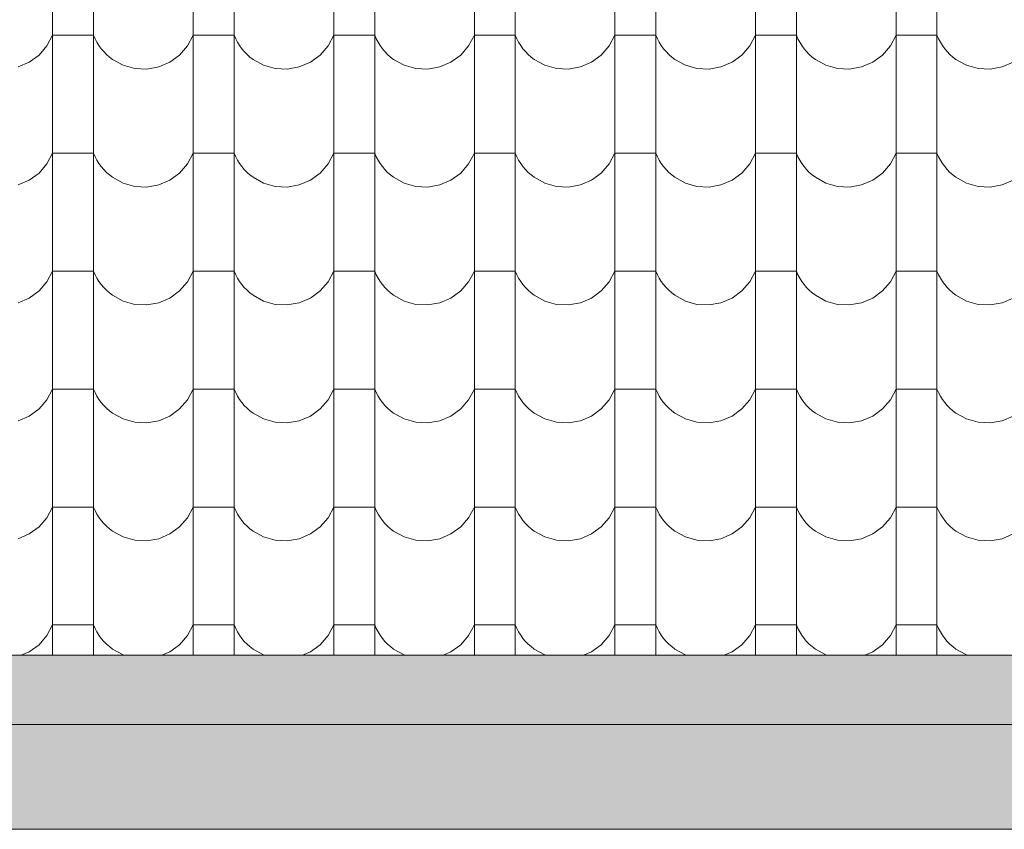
# Model space of a CAD drawing. Header units: millimetres. Extents: x -68772 to 137055, y -73300 to 19650.
# Tile 116 of 212: x 78855 to 80357, y -54217 to -52981. Entities that reach past the tile are written whole.
import ezdxf

# ---------------------------------------------------------------- set-up
doc = ezdxf.new("R2010")
doc.units = ezdxf.units.MM
doc.header["$MEASUREMENT"] = 0
for name, color, linetype, lineweight in [('Nowe_440-K Belki_Nr_pióra__1', 7, 'Continuous', 18), ('Nowe_810-G Ogólne_Nr_pióra__1', 7, 'Continuous', 18), ('Nowe_810-G Ogólne_Nr_pióra__26', 13, 'Continuous', 18)]:
    doc.layers.add(name, color=color, linetype=linetype, lineweight=lineweight)

# ---------------------------------------------------------------- blocks, each defined once
blk = doc.blocks.new('*X68')
at = {"layer": 'Nowe_810-G Ogólne_Nr_pióra__26', "color": 13, "linetype": 'Continuous', "lineweight": 18}
for p, q in [((78904.8, -52934.7), (78904.8, -53114.7)), ((78967.2, -52934.7), (78967.2, -53114.7)), ((79119.3, -52934.7), (79119.3, -53114.7)), ((79181.7, -52934.7), (79181.7, -53114.7)), ((79333.8, -52934.7), (79333.8, -53114.7)), ((79396.2, -52934.7), (79396.2, -53114.7)), ((79548.3, -52934.7), (79548.3, -53114.7)), ((79610.7, -52934.7), (79610.7, -53114.7)), ((79762.8, -52934.7), (79762.8, -53114.7)), ((79825.2, -52934.7), (79825.2, -53114.7)), ((79977.3, -52934.7), (79977.3, -53114.7)), ((80039.7, -52934.7), (80039.7, -53114.7)), ((80191.8, -52934.7), (80191.8, -53114.7)), ((80254.2, -52934.7), (80254.2, -53114.7)), ((78896.1, -53021.2), (78904.8, -53004.9)), ((78936, -53004.9), (78904.8, -53004.9)), ((78967.2, -53004.9), (78936, -53004.9)), ((78967.2, -53004.9), (78969.6, -53010.4)), ((79110.6, -53021.2), (79119.3, -53004.9)), ((79150.5, -53004.9), (79119.3, -53004.9)), ((79181.7, -53004.9), (79150.5, -53004.9)), ((79181.7, -53004.9), (79184.1, -53010.4)), ((79325.1, -53021.2), (79333.8, -53004.9)), ((79365, -53004.9), (79333.8, -53004.9)), ((79396.2, -53004.9), (79365, -53004.9)), ((79396.2, -53004.9), (79398.6, -53010.4)), ((79539.6, -53021.2), (79548.3, -53004.9)), ((79579.5, -53004.9), (79548.3, -53004.9)), ((79610.7, -53004.9), (79579.5, -53004.9)), ((79610.7, -53004.9), (79613.1, -53010.4)), ((79754.1, -53021.2), (79762.8, -53004.9)), ((79794, -53004.9), (79762.8, -53004.9)), ((79825.2, -53004.9), (79794, -53004.9)), ((79825.2, -53004.9), (79827.6, -53010.4)), ((79968.6, -53021.2), (79977.3, -53004.9)), ((80008.5, -53004.9), (79977.3, -53004.9)), ((80039.7, -53004.9), (80008.5, -53004.9)), ((80039.7, -53004.9), (80042.1, -53010.4)), ((80183.1, -53021.2), (80191.8, -53004.9)), ((80223, -53004.9), (80191.8, -53004.9)), ((80254.2, -53004.9), (80223, -53004.9)), ((80254.2, -53004.9), (80256.6, -53010.4)), ((78969.6, -53010.4), (78972.4, -53015.6)), ((78972.4, -53015.6), (78975.5, -53020.6)), ((79184.1, -53010.4), (79186.9, -53015.6)), ((79186.9, -53015.6), (79190, -53020.6)), ((79398.6, -53010.4), (79401.4, -53015.6)), ((79401.4, -53015.6), (79404.5, -53020.6)), ((79613.1, -53010.4), (79615.9, -53015.6)), ((79615.9, -53015.6), (79619, -53020.6)), ((79827.6, -53010.4), (79830.4, -53015.6)), ((79830.4, -53015.6), (79833.5, -53020.6)), ((80042.1, -53010.4), (80044.9, -53015.6)), ((80044.9, -53015.6), (80048, -53020.6)), ((80256.6, -53010.4), (80259.4, -53015.6)), ((80259.4, -53015.6), (80262.5, -53020.6)), ((78884, -53035.2), (78896.1, -53021.2)), ((78975.5, -53020.6), (78979, -53025.4)), ((78979, -53025.4), (78982.8, -53029.9)), ((78982.8, -53029.9), (78986.9, -53034.2)), ((78986.9, -53034.2), (78991.4, -53038.1)), ((79098.5, -53035.2), (79110.6, -53021.2)), ((79190, -53020.6), (79193.5, -53025.4)), ((79193.5, -53025.4), (79197.3, -53029.9)), ((79197.3, -53029.9), (79201.4, -53034.2)), ((79201.4, -53034.2), (79205.9, -53038.1)), ((79313, -53035.2), (79325.1, -53021.2)), ((79404.5, -53020.6), (79408, -53025.4)), ((79408, -53025.4), (79411.8, -53029.9)), ((79411.8, -53029.9), (79415.9, -53034.2)), ((79415.9, -53034.2), (79420.4, -53038.1)), ((79527.5, -53035.2), (79539.6, -53021.2)), ((79619, -53020.6), (79622.5, -53025.4)), ((79622.5, -53025.4), (79626.3, -53029.9)), ((79626.3, -53029.9), (79630.4, -53034.2)), ((79630.4, -53034.2), (79634.9, -53038.1)), ((79742, -53035.2), (79754.1, -53021.2)), ((79833.5, -53020.6), (79837, -53025.4)), ((79837, -53025.4), (79840.8, -53029.9)), ((79840.8, -53029.9), (79844.9, -53034.2)), ((79844.9, -53034.2), (79849.4, -53038.1)), ((79956.5, -53035.2), (79968.6, -53021.2)), ((80048, -53020.6), (80051.5, -53025.4)), ((80051.5, -53025.4), (80055.3, -53029.9)), ((80055.3, -53029.9), (80059.4, -53034.2)), ((80059.4, -53034.2), (80063.9, -53038.1)), ((80171, -53035.2), (80183.1, -53021.2)), ((80262.5, -53020.6), (80266, -53025.4)), ((80266, -53025.4), (80269.8, -53029.9)), ((80269.8, -53029.9), (80273.9, -53034.2)), ((80273.9, -53034.2), (80278.4, -53038.1)), ((78852.1, -53053.3), (78869.1, -53046)), ((78869.1, -53046), (78884, -53035.2)), ((78991.4, -53038.1), (78996.1, -53041.7)), ((78996.1, -53041.7), (79012.3, -53050.6)), ((79066.6, -53053.3), (79083.6, -53046)), ((79083.6, -53046), (79098.5, -53035.2)), ((79205.9, -53038.1), (79210.6, -53041.7)), ((79210.6, -53041.7), (79226.8, -53050.6)), ((79281.1, -53053.3), (79298.1, -53046)), ((79298.1, -53046), (79313, -53035.2)), ((79420.4, -53038.1), (79425.1, -53041.7)), ((79425.1, -53041.7), (79441.3, -53050.6)), ((79495.6, -53053.3), (79512.6, -53046)), ((79512.6, -53046), (79527.5, -53035.2)), ((79634.9, -53038.1), (79639.6, -53041.7)), ((79639.6, -53041.7), (79655.8, -53050.6)), ((79710.1, -53053.3), (79727.1, -53046)), ((79727.1, -53046), (79742, -53035.2)), ((79849.4, -53038.1), (79854.1, -53041.7)), ((79854.1, -53041.7), (79870.3, -53050.6)), ((79924.6, -53053.3), (79941.6, -53046)), ((79941.6, -53046), (79956.5, -53035.2)), ((80063.9, -53038.1), (80068.6, -53041.7)), ((80068.6, -53041.7), (80084.8, -53050.6)), ((80139.1, -53053.3), (80156.1, -53046)), ((80156.1, -53046), (80171, -53035.2)), ((80278.4, -53038.1), (80283.1, -53041.7)), ((80283.1, -53041.7), (80299.3, -53050.6)), ((80353.6, -53053.3), (80370.6, -53046)), ((79012.3, -53050.6), (79030, -53055.6)), ((79030, -53055.6), (79048.4, -53056.5)), ((79048.4, -53056.5), (79066.6, -53053.3)), ((79226.8, -53050.6), (79244.5, -53055.6)), ((79244.5, -53055.6), (79262.9, -53056.5)), ((79262.9, -53056.5), (79281.1, -53053.3)), ((79441.3, -53050.6), (79459, -53055.6)), ((79459, -53055.6), (79477.4, -53056.5)), ((79477.4, -53056.5), (79495.6, -53053.3)), ((79655.8, -53050.6), (79673.5, -53055.6)), ((79673.5, -53055.6), (79691.9, -53056.5)), ((79691.9, -53056.5), (79710.1, -53053.3)), ((79870.3, -53050.6), (79888, -53055.6)), ((79888, -53055.6), (79906.4, -53056.5)), ((79906.4, -53056.5), (79924.6, -53053.3)), ((80084.8, -53050.6), (80102.5, -53055.6)), ((80102.5, -53055.6), (80120.9, -53056.5)), ((80120.9, -53056.5), (80139.1, -53053.3)), ((80299.3, -53050.6), (80317, -53055.6)), ((80317, -53055.6), (80335.4, -53056.5)), ((80335.4, -53056.5), (80353.6, -53053.3)), ((78904.8, -53114.7), (78904.8, -53294.8)), ((78967.2, -53114.7), (78967.2, -53294.8)), ((79119.3, -53114.7), (79119.3, -53294.8)), ((79181.7, -53114.7), (79181.7, -53294.8)), ((79333.8, -53114.7), (79333.8, -53294.8)), ((79396.2, -53114.7), (79396.2, -53294.8)), ((79548.3, -53114.7), (79548.3, -53294.8)), ((79610.7, -53114.7), (79610.7, -53294.8)), ((79762.8, -53114.7), (79762.8, -53294.8)), ((79825.2, -53114.7), (79825.2, -53294.8)), ((79977.3, -53114.7), (79977.3, -53294.8)), ((80039.7, -53114.7), (80039.7, -53294.8)), ((80191.8, -53114.7), (80191.8, -53294.8)), ((80254.2, -53114.7), (80254.2, -53294.8)), ((78896.1, -53201.3), (78904.8, -53185)), ((78936, -53185), (78904.8, -53185)), ((78967.2, -53185), (78936, -53185)), ((78967.2, -53185), (78969.6, -53190.4)), ((79110.6, -53201.3), (79119.3, -53185)), ((79150.5, -53185), (79119.3, -53185)), ((79181.7, -53185), (79150.5, -53185)), ((79181.7, -53185), (79184.1, -53190.4)), ((79325.1, -53201.3), (79333.8, -53185)), ((79365, -53185), (79333.8, -53185)), ((79396.2, -53185), (79365, -53185)), ((79396.2, -53185), (79398.6, -53190.4)), ((79539.6, -53201.3), (79548.3, -53185)), ((79579.5, -53185), (79548.3, -53185)), ((79610.7, -53185), (79579.5, -53185)), ((79610.7, -53185), (79613.1, -53190.4)), ((79754.1, -53201.3), (79762.8, -53185)), ((79794, -53185), (79762.8, -53185)), ((79825.2, -53185), (79794, -53185)), ((79825.2, -53185), (79827.6, -53190.4)), ((79968.6, -53201.3), (79977.3, -53185)), ((80008.5, -53185), (79977.3, -53185)), ((80039.7, -53185), (80008.5, -53185)), ((80039.7, -53185), (80042.1, -53190.4)), ((80183.1, -53201.3), (80191.8, -53185)), ((80223, -53185), (80191.8, -53185)), ((80254.2, -53185), (80223, -53185)), ((80254.2, -53185), (80256.6, -53190.4)), ((78969.6, -53190.4), (78972.4, -53195.7)), ((78972.4, -53195.7), (78975.5, -53200.7)), ((79184.1, -53190.4), (79186.9, -53195.7)), ((79186.9, -53195.7), (79190, -53200.7)), ((79398.6, -53190.4), (79401.4, -53195.7)), ((79401.4, -53195.7), (79404.5, -53200.7)), ((79613.1, -53190.4), (79615.9, -53195.7)), ((79615.9, -53195.7), (79619, -53200.7)), ((79827.6, -53190.4), (79830.4, -53195.7)), ((79830.4, -53195.7), (79833.5, -53200.7)), ((80042.1, -53190.4), (80044.9, -53195.7)), ((80044.9, -53195.7), (80048, -53200.7)), ((80256.6, -53190.4), (80259.4, -53195.7)), ((80259.4, -53195.7), (80262.5, -53200.7)), ((78869.1, -53226.1), (78884, -53215.2)), ((78884, -53215.2), (78896.1, -53201.3)), ((78975.5, -53200.7), (78979, -53205.5)), ((78979, -53205.5), (78982.8, -53210)), ((78982.8, -53210), (78986.9, -53214.2)), ((78986.9, -53214.2), (78991.4, -53218.1)), ((79083.6, -53226.1), (79098.5, -53215.2)), ((79098.5, -53215.2), (79110.6, -53201.3)), ((79190, -53200.7), (79193.5, -53205.5)), ((79193.5, -53205.5), (79197.3, -53210)), ((79197.3, -53210), (79201.4, -53214.2)), ((79201.4, -53214.2), (79205.9, -53218.1)), ((79298.1, -53226.1), (79313, -53215.2)), ((79313, -53215.2), (79325.1, -53201.3)), ((79404.5, -53200.7), (79408, -53205.5)), ((79408, -53205.5), (79411.8, -53210)), ((79411.8, -53210), (79415.9, -53214.2)), ((79415.9, -53214.2), (79420.4, -53218.1)), ((79512.6, -53226.1), (79527.5, -53215.2)), ((79527.5, -53215.2), (79539.6, -53201.3)), ((79619, -53200.7), (79622.5, -53205.5)), ((79622.5, -53205.5), (79626.3, -53210)), ((79626.3, -53210), (79630.4, -53214.2)), ((79630.4, -53214.2), (79634.9, -53218.1)), ((79727.1, -53226.1), (79742, -53215.2)), ((79742, -53215.2), (79754.1, -53201.3)), ((79833.5, -53200.7), (79837, -53205.5)), ((79837, -53205.5), (79840.8, -53210)), ((79840.8, -53210), (79844.9, -53214.2)), ((79844.9, -53214.2), (79849.4, -53218.1)), ((79941.6, -53226.1), (79956.5, -53215.2)), ((79956.5, -53215.2), (79968.6, -53201.3)), ((80048, -53200.7), (80051.5, -53205.5)), ((80051.5, -53205.5), (80055.3, -53210)), ((80055.3, -53210), (80059.4, -53214.2)), ((80059.4, -53214.2), (80063.9, -53218.1)), ((80156.1, -53226.1), (80171, -53215.2)), ((80171, -53215.2), (80183.1, -53201.3)), ((80262.5, -53200.7), (80266, -53205.5)), ((80266, -53205.5), (80269.8, -53210)), ((80269.8, -53210), (80273.9, -53214.2)), ((80273.9, -53214.2), (80278.4, -53218.1)), ((78852.1, -53233.3), (78869.1, -53226.1)), ((78991.4, -53218.1), (78996.1, -53221.7)), ((78996.1, -53221.7), (79012.3, -53230.6)), ((79066.6, -53233.3), (79083.6, -53226.1)), ((79205.9, -53218.1), (79210.6, -53221.7)), ((79210.6, -53221.7), (79226.8, -53230.6)), ((79281.1, -53233.3), (79298.1, -53226.1)), ((79420.4, -53218.1), (79425.1, -53221.7)), ((79425.1, -53221.7), (79441.3, -53230.6)), ((79495.6, -53233.3), (79512.6, -53226.1)), ((79634.9, -53218.1), (79639.6, -53221.7)), ((79639.6, -53221.7), (79655.8, -53230.6)), ((79710.1, -53233.3), (79727.1, -53226.1)), ((79849.4, -53218.1), (79854.1, -53221.7)), ((79854.1, -53221.7), (79870.3, -53230.6)), ((79924.6, -53233.3), (79941.6, -53226.1)), ((80063.9, -53218.1), (80068.6, -53221.7)), ((80068.6, -53221.7), (80084.8, -53230.6)), ((80139.1, -53233.3), (80156.1, -53226.1)), ((80278.4, -53218.1), (80283.1, -53221.7)), ((80283.1, -53221.7), (80299.3, -53230.6)), ((80353.6, -53233.3), (80370.6, -53226.1)), ((79012.3, -53230.6), (79030, -53235.6)), ((79030, -53235.6), (79048.4, -53236.6)), ((79048.4, -53236.6), (79066.6, -53233.3)), ((79226.8, -53230.6), (79244.5, -53235.6)), ((79244.5, -53235.6), (79262.9, -53236.6)), ((79262.9, -53236.6), (79281.1, -53233.3)), ((79441.3, -53230.6), (79459, -53235.6)), ((79459, -53235.6), (79477.4, -53236.6)), ((79477.4, -53236.6), (79495.6, -53233.3)), ((79655.8, -53230.6), (79673.5, -53235.6)), ((79673.5, -53235.6), (79691.9, -53236.6)), ((79691.9, -53236.6), (79710.1, -53233.3)), ((79870.3, -53230.6), (79888, -53235.6)), ((79888, -53235.6), (79906.4, -53236.6)), ((79906.4, -53236.6), (79924.6, -53233.3)), ((80084.8, -53230.6), (80102.5, -53235.6)), ((80102.5, -53235.6), (80120.9, -53236.6)), ((80120.9, -53236.6), (80139.1, -53233.3)), ((80299.3, -53230.6), (80317, -53235.6)), ((80317, -53235.6), (80335.4, -53236.6)), ((80335.4, -53236.6), (80353.6, -53233.3)), ((78904.8, -53294.8), (78904.8, -53474.8)), ((78967.2, -53294.8), (78967.2, -53474.8)), ((79119.3, -53294.8), (79119.3, -53474.8)), ((79181.7, -53294.8), (79181.7, -53474.8)), ((79333.8, -53294.8), (79333.8, -53474.8)), ((79396.2, -53294.8), (79396.2, -53474.8)), ((79548.3, -53294.8), (79548.3, -53474.8)), ((79610.7, -53294.8), (79610.7, -53474.8)), ((79762.8, -53294.8), (79762.8, -53474.8)), ((79825.2, -53294.8), (79825.2, -53474.8)), ((79977.3, -53294.8), (79977.3, -53474.8)), ((80039.7, -53294.8), (80039.7, -53474.8)), ((80191.8, -53294.8), (80191.8, -53474.8)), ((80254.2, -53294.8), (80254.2, -53474.8)), ((78896.1, -53381.3), (78904.8, -53365)), ((78936, -53365), (78904.8, -53365)), ((78967.2, -53365), (78936, -53365)), ((78967.2, -53365), (78969.6, -53370.5)), ((79110.6, -53381.3), (79119.3, -53365)), ((79150.5, -53365), (79119.3, -53365)), ((79181.7, -53365), (79150.5, -53365)), ((79181.7, -53365), (79184.1, -53370.5)), ((79325.1, -53381.3), (79333.8, -53365)), ((79365, -53365), (79333.8, -53365)), ((79396.2, -53365), (79365, -53365)), ((79396.2, -53365), (79398.6, -53370.5)), ((79539.6, -53381.3), (79548.3, -53365)), ((79579.5, -53365), (79548.3, -53365)), ((79610.7, -53365), (79579.5, -53365)), ((79610.7, -53365), (79613.1, -53370.5)), ((79754.1, -53381.3), (79762.8, -53365)), ((79794, -53365), (79762.8, -53365)), ((79825.2, -53365), (79794, -53365)), ((79825.2, -53365), (79827.6, -53370.5)), ((79968.6, -53381.3), (79977.3, -53365)), ((80008.5, -53365), (79977.3, -53365)), ((80039.7, -53365), (80008.5, -53365)), ((80039.7, -53365), (80042.1, -53370.5)), ((80183.1, -53381.3), (80191.8, -53365)), ((80223, -53365), (80191.8, -53365)), ((80254.2, -53365), (80223, -53365)), ((80254.2, -53365), (80256.6, -53370.5)), ((78969.6, -53370.5), (78972.4, -53375.7)), ((78972.4, -53375.7), (78975.5, -53380.7)), ((79184.1, -53370.5), (79186.9, -53375.7)), ((79186.9, -53375.7), (79190, -53380.7)), ((79398.6, -53370.5), (79401.4, -53375.7)), ((79401.4, -53375.7), (79404.5, -53380.7)), ((79613.1, -53370.5), (79615.9, -53375.7)), ((79615.9, -53375.7), (79619, -53380.7)), ((79827.6, -53370.5), (79830.4, -53375.7)), ((79830.4, -53375.7), (79833.5, -53380.7)), ((80042.1, -53370.5), (80044.9, -53375.7)), ((80044.9, -53375.7), (80048, -53380.7)), ((80256.6, -53370.5), (80259.4, -53375.7)), ((80259.4, -53375.7), (80262.5, -53380.7)), ((78869.1, -53406.1), (78884, -53395.3)), ((78884, -53395.3), (78896.1, -53381.3)), ((78975.5, -53380.7), (78979, -53385.5)), ((78979, -53385.5), (78982.8, -53390)), ((78982.8, -53390), (78986.9, -53394.3)), ((78986.9, -53394.3), (78991.4, -53398.2)), ((79083.6, -53406.1), (79098.5, -53395.3)), ((79098.5, -53395.3), (79110.6, -53381.3)), ((79190, -53380.7), (79193.5, -53385.5)), ((79193.5, -53385.5), (79197.3, -53390)), ((79197.3, -53390), (79201.4, -53394.3)), ((79201.4, -53394.3), (79205.9, -53398.2)), ((79298.1, -53406.1), (79313, -53395.3)), ((79313, -53395.3), (79325.1, -53381.3)), ((79404.5, -53380.7), (79408, -53385.5)), ((79408, -53385.5), (79411.8, -53390)), ((79411.8, -53390), (79415.9, -53394.3)), ((79415.9, -53394.3), (79420.4, -53398.2)), ((79512.6, -53406.1), (79527.5, -53395.3)), ((79527.5, -53395.3), (79539.6, -53381.3)), ((79619, -53380.7), (79622.5, -53385.5)), ((79622.5, -53385.5), (79626.3, -53390)), ((79626.3, -53390), (79630.4, -53394.3)), ((79630.4, -53394.3), (79634.9, -53398.2)), ((79727.1, -53406.1), (79742, -53395.3)), ((79742, -53395.3), (79754.1, -53381.3)), ((79833.5, -53380.7), (79837, -53385.5)), ((79837, -53385.5), (79840.8, -53390)), ((79840.8, -53390), (79844.9, -53394.3)), ((79844.9, -53394.3), (79849.4, -53398.2)), ((79941.6, -53406.1), (79956.5, -53395.3)), ((79956.5, -53395.3), (79968.6, -53381.3)), ((80048, -53380.7), (80051.5, -53385.5)), ((80051.5, -53385.5), (80055.3, -53390)), ((80055.3, -53390), (80059.4, -53394.3)), ((80059.4, -53394.3), (80063.9, -53398.2)), ((80156.1, -53406.1), (80171, -53395.3)), ((80171, -53395.3), (80183.1, -53381.3)), ((80262.5, -53380.7), (80266, -53385.5)), ((80266, -53385.5), (80269.8, -53390)), ((80269.8, -53390), (80273.9, -53394.3)), ((80273.9, -53394.3), (80278.4, -53398.2)), ((78852.1, -53413.4), (78869.1, -53406.1)), ((78991.4, -53398.2), (78996.1, -53401.8)), ((78996.1, -53401.8), (79012.3, -53410.7)), ((79012.3, -53410.7), (79030, -53415.7)), ((79066.6, -53413.4), (79083.6, -53406.1)), ((79205.9, -53398.2), (79210.6, -53401.8)), ((79210.6, -53401.8), (79226.8, -53410.7)), ((79226.8, -53410.7), (79244.5, -53415.7)), ((79281.1, -53413.4), (79298.1, -53406.1)), ((79420.4, -53398.2), (79425.1, -53401.8)), ((79425.1, -53401.8), (79441.3, -53410.7)), ((79441.3, -53410.7), (79459, -53415.7)), ((79495.6, -53413.4), (79512.6, -53406.1)), ((79634.9, -53398.2), (79639.6, -53401.8)), ((79639.6, -53401.8), (79655.8, -53410.7)), ((79655.8, -53410.7), (79673.5, -53415.7)), ((79710.1, -53413.4), (79727.1, -53406.1)), ((79849.4, -53398.2), (79854.1, -53401.8)), ((79854.1, -53401.8), (79870.3, -53410.7)), ((79870.3, -53410.7), (79888, -53415.7)), ((79924.6, -53413.4), (79941.6, -53406.1)), ((80063.9, -53398.2), (80068.6, -53401.8)), ((80068.6, -53401.8), (80084.8, -53410.7)), ((80084.8, -53410.7), (80102.5, -53415.7)), ((80139.1, -53413.4), (80156.1, -53406.1)), ((80278.4, -53398.2), (80283.1, -53401.8)), ((80283.1, -53401.8), (80299.3, -53410.7)), ((80299.3, -53410.7), (80317, -53415.7)), ((80353.6, -53413.4), (80370.6, -53406.1)), ((79030, -53415.7), (79048.4, -53416.6)), ((79048.4, -53416.6), (79066.6, -53413.4)), ((79244.5, -53415.7), (79262.9, -53416.6)), ((79262.9, -53416.6), (79281.1, -53413.4)), ((79459, -53415.7), (79477.4, -53416.6)), ((79477.4, -53416.6), (79495.6, -53413.4)), ((79673.5, -53415.7), (79691.9, -53416.6)), ((79691.9, -53416.6), (79710.1, -53413.4)), ((79888, -53415.7), (79906.4, -53416.6)), ((79906.4, -53416.6), (79924.6, -53413.4)), ((80102.5, -53415.7), (80120.9, -53416.6)), ((80120.9, -53416.6), (80139.1, -53413.4)), ((80317, -53415.7), (80335.4, -53416.6)), ((80335.4, -53416.6), (80353.6, -53413.4)), ((78904.8, -53474.8), (78904.8, -53654.9)), ((78967.2, -53474.8), (78967.2, -53654.9)), ((79119.3, -53474.8), (79119.3, -53654.9)), ((79181.7, -53474.8), (79181.7, -53654.9)), ((79333.8, -53474.8), (79333.8, -53654.9)), ((79396.2, -53474.8), (79396.2, -53654.9)), ((79548.3, -53474.8), (79548.3, -53654.9)), ((79610.7, -53474.8), (79610.7, -53654.9)), ((79762.8, -53474.8), (79762.8, -53654.9)), ((79825.2, -53474.8), (79825.2, -53654.9)), ((79977.3, -53474.8), (79977.3, -53654.9)), ((80039.7, -53474.8), (80039.7, -53654.9)), ((80191.8, -53474.8), (80191.8, -53654.9)), ((80254.2, -53474.8), (80254.2, -53654.9)), ((78896.1, -53561.4), (78904.8, -53545.1)), ((78936, -53545.1), (78904.8, -53545.1)), ((78967.2, -53545.1), (78936, -53545.1)), ((78967.2, -53545.1), (78969.6, -53550.5)), ((79110.6, -53561.4), (79119.3, -53545.1)), ((79150.5, -53545.1), (79119.3, -53545.1)), ((79181.7, -53545.1), (79150.5, -53545.1)), ((79181.7, -53545.1), (79184.1, -53550.5)), ((79325.1, -53561.4), (79333.8, -53545.1)), ((79365, -53545.1), (79333.8, -53545.1)), ((79396.2, -53545.1), (79365, -53545.1)), ((79396.2, -53545.1), (79398.6, -53550.5)), ((79539.6, -53561.4), (79548.3, -53545.1)), ((79579.5, -53545.1), (79548.3, -53545.1)), ((79610.7, -53545.1), (79579.5, -53545.1)), ((79610.7, -53545.1), (79613.1, -53550.5)), ((79754.1, -53561.4), (79762.8, -53545.1)), ((79794, -53545.1), (79762.8, -53545.1)), ((79825.2, -53545.1), (79794, -53545.1)), ((79825.2, -53545.1), (79827.6, -53550.5)), ((79968.6, -53561.4), (79977.3, -53545.1)), ((80008.5, -53545.1), (79977.3, -53545.1)), ((80039.7, -53545.1), (80008.5, -53545.1)), ((80039.7, -53545.1), (80042.1, -53550.5)), ((80183.1, -53561.4), (80191.8, -53545.1)), ((80223, -53545.1), (80191.8, -53545.1)), ((80254.2, -53545.1), (80223, -53545.1)), ((80254.2, -53545.1), (80256.6, -53550.5)), ((78969.6, -53550.5), (78972.4, -53555.8)), ((78972.4, -53555.8), (78975.5, -53560.8)), ((78975.5, -53560.8), (78979, -53565.6)), ((79184.1, -53550.5), (79186.9, -53555.8)), ((79186.9, -53555.8), (79190, -53560.8)), ((79190, -53560.8), (79193.5, -53565.6)), ((79398.6, -53550.5), (79401.4, -53555.8)), ((79401.4, -53555.8), (79404.5, -53560.8)), ((79404.5, -53560.8), (79408, -53565.6)), ((79613.1, -53550.5), (79615.9, -53555.8)), ((79615.9, -53555.8), (79619, -53560.8)), ((79619, -53560.8), (79622.5, -53565.6)), ((79827.6, -53550.5), (79830.4, -53555.8)), ((79830.4, -53555.8), (79833.5, -53560.8)), ((79833.5, -53560.8), (79837, -53565.6)), ((80042.1, -53550.5), (80044.9, -53555.8)), ((80044.9, -53555.8), (80048, -53560.8)), ((80048, -53560.8), (80051.5, -53565.6)), ((80256.6, -53550.5), (80259.4, -53555.8)), ((80259.4, -53555.8), (80262.5, -53560.8)), ((80262.5, -53560.8), (80266, -53565.6)), ((78869.1, -53586.2), (78884, -53575.3)), ((78884, -53575.3), (78896.1, -53561.4)), ((78979, -53565.6), (78982.8, -53570.1)), ((78982.8, -53570.1), (78986.9, -53574.3)), ((78986.9, -53574.3), (78991.4, -53578.2)), ((79083.6, -53586.2), (79098.5, -53575.3)), ((79098.5, -53575.3), (79110.6, -53561.4)), ((79193.5, -53565.6), (79197.3, -53570.1)), ((79197.3, -53570.1), (79201.4, -53574.3)), ((79201.4, -53574.3), (79205.9, -53578.2)), ((79298.1, -53586.2), (79313, -53575.3)), ((79313, -53575.3), (79325.1, -53561.4)), ((79408, -53565.6), (79411.8, -53570.1)), ((79411.8, -53570.1), (79415.9, -53574.3)), ((79415.9, -53574.3), (79420.4, -53578.2)), ((79512.6, -53586.2), (79527.5, -53575.3)), ((79527.5, -53575.3), (79539.6, -53561.4)), ((79622.5, -53565.6), (79626.3, -53570.1)), ((79626.3, -53570.1), (79630.4, -53574.3)), ((79630.4, -53574.3), (79634.9, -53578.2)), ((79727.1, -53586.2), (79742, -53575.3)), ((79742, -53575.3), (79754.1, -53561.4)), ((79837, -53565.6), (79840.8, -53570.1)), ((79840.8, -53570.1), (79844.9, -53574.3)), ((79844.9, -53574.3), (79849.4, -53578.2)), ((79941.6, -53586.2), (79956.5, -53575.3)), ((79956.5, -53575.3), (79968.6, -53561.4)), ((80051.5, -53565.6), (80055.3, -53570.1)), ((80055.3, -53570.1), (80059.4, -53574.3)), ((80059.4, -53574.3), (80063.9, -53578.2)), ((80156.1, -53586.2), (80171, -53575.3)), ((80171, -53575.3), (80183.1, -53561.4)), ((80266, -53565.6), (80269.8, -53570.1)), ((80269.8, -53570.1), (80273.9, -53574.3)), ((80273.9, -53574.3), (80278.4, -53578.2)), ((78852.1, -53593.4), (78869.1, -53586.2)), ((78991.4, -53578.2), (78996.1, -53581.8)), ((78996.1, -53581.8), (79012.3, -53590.7)), ((79012.3, -53590.7), (79030, -53595.7)), ((79066.6, -53593.4), (79083.6, -53586.2)), ((79205.9, -53578.2), (79210.6, -53581.8)), ((79210.6, -53581.8), (79226.8, -53590.7)), ((79226.8, -53590.7), (79244.5, -53595.7)), ((79281.1, -53593.4), (79298.1, -53586.2)), ((79420.4, -53578.2), (79425.1, -53581.8)), ((79425.1, -53581.8), (79441.3, -53590.7)), ((79441.3, -53590.7), (79459, -53595.7)), ((79495.6, -53593.4), (79512.6, -53586.2)), ((79634.9, -53578.2), (79639.6, -53581.8)), ((79639.6, -53581.8), (79655.8, -53590.7)), ((79655.8, -53590.7), (79673.5, -53595.7)), ((79710.1, -53593.4), (79727.1, -53586.2)), ((79849.4, -53578.2), (79854.1, -53581.8)), ((79854.1, -53581.8), (79870.3, -53590.7)), ((79870.3, -53590.7), (79888, -53595.7)), ((79924.6, -53593.4), (79941.6, -53586.2)), ((80063.9, -53578.2), (80068.6, -53581.8)), ((80068.6, -53581.8), (80084.8, -53590.7)), ((80084.8, -53590.7), (80102.5, -53595.7)), ((80139.1, -53593.4), (80156.1, -53586.2)), ((80278.4, -53578.2), (80283.1, -53581.8)), ((80283.1, -53581.8), (80299.3, -53590.7)), ((80299.3, -53590.7), (80317, -53595.7)), ((80353.6, -53593.4), (80370.6, -53586.2)), ((79030, -53595.7), (79048.4, -53596.7)), ((79048.4, -53596.7), (79066.6, -53593.4)), ((79244.5, -53595.7), (79262.9, -53596.7)), ((79262.9, -53596.7), (79281.1, -53593.4)), ((79459, -53595.7), (79477.4, -53596.7)), ((79477.4, -53596.7), (79495.6, -53593.4)), ((79673.5, -53595.7), (79691.9, -53596.7)), ((79691.9, -53596.7), (79710.1, -53593.4)), ((79888, -53595.7), (79906.4, -53596.7)), ((79906.4, -53596.7), (79924.6, -53593.4)), ((80102.5, -53595.7), (80120.9, -53596.7)), ((80120.9, -53596.7), (80139.1, -53593.4)), ((80317, -53595.7), (80335.4, -53596.7)), ((80335.4, -53596.7), (80353.6, -53593.4)), ((78904.8, -53654.9), (78904.8, -53834.9)), ((78967.2, -53654.9), (78967.2, -53834.9)), ((79119.3, -53654.9), (79119.3, -53834.9)), ((79181.7, -53654.9), (79181.7, -53834.9)), ((79333.8, -53654.9), (79333.8, -53834.9)), ((79396.2, -53654.9), (79396.2, -53834.9)), ((79548.3, -53654.9), (79548.3, -53834.9)), ((79610.7, -53654.9), (79610.7, -53834.9)), ((79762.8, -53654.9), (79762.8, -53834.9)), ((79825.2, -53654.9), (79825.2, -53834.9)), ((79977.3, -53654.9), (79977.3, -53834.9)), ((80039.7, -53654.9), (80039.7, -53834.9)), ((80191.8, -53654.9), (80191.8, -53834.9)), ((80254.2, -53654.9), (80254.2, -53834.9)), ((78896.1, -53741.4), (78904.8, -53725.1)), ((78936, -53725.1), (78904.8, -53725.1)), ((78967.2, -53725.1), (78936, -53725.1)), ((78967.2, -53725.1), (78969.6, -53730.6)), ((79110.6, -53741.4), (79119.3, -53725.1)), ((79150.5, -53725.1), (79119.3, -53725.1)), ((79181.7, -53725.1), (79150.5, -53725.1)), ((79181.7, -53725.1), (79184.1, -53730.6)), ((79325.1, -53741.4), (79333.8, -53725.1)), ((79365, -53725.1), (79333.8, -53725.1)), ((79396.2, -53725.1), (79365, -53725.1)), ((79396.2, -53725.1), (79398.6, -53730.6)), ((79539.6, -53741.4), (79548.3, -53725.1)), ((79579.5, -53725.1), (79548.3, -53725.1)), ((79610.7, -53725.1), (79579.5, -53725.1)), ((79610.7, -53725.1), (79613.1, -53730.6)), ((79754.1, -53741.4), (79762.8, -53725.1)), ((79794, -53725.1), (79762.8, -53725.1)), ((79825.2, -53725.1), (79794, -53725.1)), ((79825.2, -53725.1), (79827.6, -53730.6)), ((79968.6, -53741.4), (79977.3, -53725.1)), ((80008.5, -53725.1), (79977.3, -53725.1)), ((80039.7, -53725.1), (80008.5, -53725.1)), ((80039.7, -53725.1), (80042.1, -53730.6)), ((80183.1, -53741.4), (80191.8, -53725.1)), ((80223, -53725.1), (80191.8, -53725.1)), ((80254.2, -53725.1), (80223, -53725.1)), ((80254.2, -53725.1), (80256.6, -53730.6)), ((78969.6, -53730.6), (78972.4, -53735.8)), ((78972.4, -53735.8), (78975.5, -53740.8)), ((78975.5, -53740.8), (78979, -53745.6)), ((79184.1, -53730.6), (79186.9, -53735.8)), ((79186.9, -53735.8), (79190, -53740.8)), ((79190, -53740.8), (79193.5, -53745.6)), ((79398.6, -53730.6), (79401.4, -53735.8)), ((79401.4, -53735.8), (79404.5, -53740.8)), ((79404.5, -53740.8), (79408, -53745.6)), ((79613.1, -53730.6), (79615.9, -53735.8)), ((79615.9, -53735.8), (79619, -53740.8)), ((79619, -53740.8), (79622.5, -53745.6)), ((79827.6, -53730.6), (79830.4, -53735.8)), ((79830.4, -53735.8), (79833.5, -53740.8)), ((79833.5, -53740.8), (79837, -53745.6)), ((80042.1, -53730.6), (80044.9, -53735.8)), ((80044.9, -53735.8), (80048, -53740.8)), ((80048, -53740.8), (80051.5, -53745.6)), ((80256.6, -53730.6), (80259.4, -53735.8)), ((80259.4, -53735.8), (80262.5, -53740.8)), ((80262.5, -53740.8), (80266, -53745.6)), ((78869.1, -53766.2), (78884, -53755.4)), ((78884, -53755.4), (78896.1, -53741.4)), ((78979, -53745.6), (78982.8, -53750.1)), ((78982.8, -53750.1), (78986.9, -53754.4)), ((78986.9, -53754.4), (78991.4, -53758.3)), ((79083.6, -53766.2), (79098.5, -53755.4)), ((79098.5, -53755.4), (79110.6, -53741.4)), ((79193.5, -53745.6), (79197.3, -53750.1)), ((79197.3, -53750.1), (79201.4, -53754.4)), ((79201.4, -53754.4), (79205.9, -53758.3)), ((79298.1, -53766.2), (79313, -53755.4)), ((79313, -53755.4), (79325.1, -53741.4)), ((79408, -53745.6), (79411.8, -53750.1)), ((79411.8, -53750.1), (79415.9, -53754.4)), ((79415.9, -53754.4), (79420.4, -53758.3)), ((79512.6, -53766.2), (79527.5, -53755.4)), ((79527.5, -53755.4), (79539.6, -53741.4)), ((79622.5, -53745.6), (79626.3, -53750.1)), ((79626.3, -53750.1), (79630.4, -53754.4)), ((79630.4, -53754.4), (79634.9, -53758.3)), ((79727.1, -53766.2), (79742, -53755.4)), ((79742, -53755.4), (79754.1, -53741.4)), ((79837, -53745.6), (79840.8, -53750.1)), ((79840.8, -53750.1), (79844.9, -53754.4)), ((79844.9, -53754.4), (79849.4, -53758.3)), ((79941.6, -53766.2), (79956.5, -53755.4)), ((79956.5, -53755.4), (79968.6, -53741.4)), ((80051.5, -53745.6), (80055.3, -53750.1)), ((80055.3, -53750.1), (80059.4, -53754.4)), ((80059.4, -53754.4), (80063.9, -53758.3)), ((80156.1, -53766.2), (80171, -53755.4)), ((80171, -53755.4), (80183.1, -53741.4)), ((80266, -53745.6), (80269.8, -53750.1)), ((80269.8, -53750.1), (80273.9, -53754.4)), ((80273.9, -53754.4), (80278.4, -53758.3)), ((78852.1, -53773.5), (78869.1, -53766.2)), ((78991.4, -53758.3), (78996.1, -53761.9)), ((78996.1, -53761.9), (79012.3, -53770.8)), ((79012.3, -53770.8), (79030, -53775.8)), ((79066.6, -53773.5), (79083.6, -53766.2)), ((79205.9, -53758.3), (79210.6, -53761.9)), ((79210.6, -53761.9), (79226.8, -53770.8)), ((79226.8, -53770.8), (79244.5, -53775.8)), ((79281.1, -53773.5), (79298.1, -53766.2)), ((79420.4, -53758.3), (79425.1, -53761.9)), ((79425.1, -53761.9), (79441.3, -53770.8)), ((79441.3, -53770.8), (79459, -53775.8)), ((79495.6, -53773.5), (79512.6, -53766.2)), ((79634.9, -53758.3), (79639.6, -53761.9)), ((79639.6, -53761.9), (79655.8, -53770.8)), ((79655.8, -53770.8), (79673.5, -53775.8)), ((79710.1, -53773.5), (79727.1, -53766.2)), ((79849.4, -53758.3), (79854.1, -53761.9)), ((79854.1, -53761.9), (79870.3, -53770.8)), ((79870.3, -53770.8), (79888, -53775.8)), ((79924.6, -53773.5), (79941.6, -53766.2)), ((80063.9, -53758.3), (80068.6, -53761.9)), ((80068.6, -53761.9), (80084.8, -53770.8)), ((80084.8, -53770.8), (80102.5, -53775.8)), ((80139.1, -53773.5), (80156.1, -53766.2)), ((80278.4, -53758.3), (80283.1, -53761.9)), ((80283.1, -53761.9), (80299.3, -53770.8)), ((80299.3, -53770.8), (80317, -53775.8)), ((80353.6, -53773.5), (80370.6, -53766.2)), ((79030, -53775.8), (79048.4, -53776.7)), ((79048.4, -53776.7), (79066.6, -53773.5)), ((79244.5, -53775.8), (79262.9, -53776.7)), ((79262.9, -53776.7), (79281.1, -53773.5)), ((79459, -53775.8), (79477.4, -53776.7)), ((79477.4, -53776.7), (79495.6, -53773.5)), ((79673.5, -53775.8), (79691.9, -53776.7)), ((79691.9, -53776.7), (79710.1, -53773.5)), ((79888, -53775.8), (79906.4, -53776.7)), ((79906.4, -53776.7), (79924.6, -53773.5)), ((80102.5, -53775.8), (80120.9, -53776.7)), ((80120.9, -53776.7), (80139.1, -53773.5)), ((80317, -53775.8), (80335.4, -53776.7)), ((80335.4, -53776.7), (80353.6, -53773.5)), ((78904.8, -53834.9), (78904.8, -53951.5)), ((78967.2, -53834.9), (78967.2, -53951.5)), ((79119.3, -53834.9), (79119.3, -53951.5)), ((79181.7, -53834.9), (79181.7, -53951.5)), ((79333.8, -53834.9), (79333.8, -53951.5)), ((79396.2, -53834.9), (79396.2, -53951.5)), ((79548.3, -53834.9), (79548.3, -53951.5)), ((79610.7, -53834.9), (79610.7, -53951.5)), ((79762.8, -53834.9), (79762.8, -53951.5)), ((79825.2, -53834.9), (79825.2, -53951.5)), ((79977.3, -53834.9), (79977.3, -53951.5)), ((80039.7, -53834.9), (80039.7, -53951.5)), ((80191.8, -53834.9), (80191.8, -53951.5)), ((80254.2, -53834.9), (80254.2, -53951.5)), ((78896.1, -53921.5), (78904.8, -53905.2)), ((78936, -53905.2), (78904.8, -53905.2)), ((78967.2, -53905.2), (78936, -53905.2)), ((78967.2, -53905.2), (78969.6, -53910.6)), ((79110.6, -53921.5), (79119.3, -53905.2)), ((79150.5, -53905.2), (79119.3, -53905.2)), ((79181.7, -53905.2), (79150.5, -53905.2)), ((79181.7, -53905.2), (79184.1, -53910.6)), ((79325.1, -53921.5), (79333.8, -53905.2)), ((79365, -53905.2), (79333.8, -53905.2)), ((79396.2, -53905.2), (79365, -53905.2)), ((79396.2, -53905.2), (79398.6, -53910.6)), ((79539.6, -53921.5), (79548.3, -53905.2)), ((79579.5, -53905.2), (79548.3, -53905.2)), ((79610.7, -53905.2), (79579.5, -53905.2)), ((79610.7, -53905.2), (79613.1, -53910.6)), ((79754.1, -53921.5), (79762.8, -53905.2)), ((79794, -53905.2), (79762.8, -53905.2)), ((79825.2, -53905.2), (79794, -53905.2)), ((79825.2, -53905.2), (79827.6, -53910.6)), ((79968.6, -53921.5), (79977.3, -53905.2)), ((80008.5, -53905.2), (79977.3, -53905.2)), ((80039.7, -53905.2), (80008.5, -53905.2)), ((80039.7, -53905.2), (80042.1, -53910.6)), ((80183.1, -53921.5), (80191.8, -53905.2)), ((80223, -53905.2), (80191.8, -53905.2)), ((80254.2, -53905.2), (80223, -53905.2)), ((80254.2, -53905.2), (80256.6, -53910.6)), ((78884, -53935.4), (78896.1, -53921.5)), ((78969.6, -53910.6), (78972.4, -53915.9)), ((78972.4, -53915.9), (78975.5, -53920.9)), ((78975.5, -53920.9), (78979, -53925.7)), ((79098.5, -53935.4), (79110.6, -53921.5)), ((79184.1, -53910.6), (79186.9, -53915.9)), ((79186.9, -53915.9), (79190, -53920.9)), ((79190, -53920.9), (79193.5, -53925.7)), ((79313, -53935.4), (79325.1, -53921.5)), ((79398.6, -53910.6), (79401.4, -53915.9)), ((79401.4, -53915.9), (79404.5, -53920.9)), ((79404.5, -53920.9), (79408, -53925.7)), ((79527.5, -53935.4), (79539.6, -53921.5)), ((79613.1, -53910.6), (79615.9, -53915.9)), ((79615.9, -53915.9), (79619, -53920.9)), ((79619, -53920.9), (79622.5, -53925.7)), ((79742, -53935.4), (79754.1, -53921.5)), ((79827.6, -53910.6), (79830.4, -53915.9)), ((79830.4, -53915.9), (79833.5, -53920.9)), ((79833.5, -53920.9), (79837, -53925.7)), ((79956.5, -53935.4), (79968.6, -53921.5)), ((80042.1, -53910.6), (80044.9, -53915.9)), ((80044.9, -53915.9), (80048, -53920.9)), ((80048, -53920.9), (80051.5, -53925.7)), ((80171, -53935.4), (80183.1, -53921.5)), ((80256.6, -53910.6), (80259.4, -53915.9)), ((80259.4, -53915.9), (80262.5, -53920.9)), ((80262.5, -53920.9), (80266, -53925.7)), ((78869.1, -53946.3), (78884, -53935.4)), ((78979, -53925.7), (78982.8, -53930.2)), ((78982.8, -53930.2), (78986.9, -53934.4)), ((78986.9, -53934.4), (78991.4, -53938.3)), ((79083.6, -53946.3), (79098.5, -53935.4)), ((79193.5, -53925.7), (79197.3, -53930.2)), ((79197.3, -53930.2), (79201.4, -53934.4)), ((79201.4, -53934.4), (79205.9, -53938.3)), ((79298.1, -53946.3), (79313, -53935.4)), ((79408, -53925.7), (79411.8, -53930.2)), ((79411.8, -53930.2), (79415.9, -53934.4)), ((79415.9, -53934.4), (79420.4, -53938.3)), ((79512.6, -53946.3), (79527.5, -53935.4)), ((79622.5, -53925.7), (79626.3, -53930.2)), ((79626.3, -53930.2), (79630.4, -53934.4)), ((79630.4, -53934.4), (79634.9, -53938.3)), ((79727.1, -53946.3), (79742, -53935.4)), ((79837, -53925.7), (79840.8, -53930.2)), ((79840.8, -53930.2), (79844.9, -53934.4)), ((79844.9, -53934.4), (79849.4, -53938.3)), ((79941.6, -53946.3), (79956.5, -53935.4)), ((80051.5, -53925.7), (80055.3, -53930.2)), ((80055.3, -53930.2), (80059.4, -53934.4)), ((80059.4, -53934.4), (80063.9, -53938.3)), ((80156.1, -53946.3), (80171, -53935.4)), ((80266, -53925.7), (80269.8, -53930.2)), ((80269.8, -53930.2), (80273.9, -53934.4)), ((80273.9, -53934.4), (80278.4, -53938.3)), ((78857, -53951.5), (78869.1, -53946.3)), ((78991.4, -53938.3), (78996.1, -53941.9)), ((78996.1, -53941.9), (79012.3, -53950.8)), ((79012.3, -53950.8), (79014.5, -53951.5)), ((79071.5, -53951.5), (79083.6, -53946.3)), ((79205.9, -53938.3), (79210.6, -53941.9)), ((79210.6, -53941.9), (79226.8, -53950.8)), ((79226.8, -53950.8), (79229, -53951.5)), ((79286, -53951.5), (79298.1, -53946.3)), ((79420.4, -53938.3), (79425.1, -53941.9)), ((79425.1, -53941.9), (79441.3, -53950.8)), ((79441.3, -53950.8), (79443.5, -53951.5)), ((79500.5, -53951.5), (79512.6, -53946.3)), ((79634.9, -53938.3), (79639.6, -53941.9)), ((79639.6, -53941.9), (79655.8, -53950.8)), ((79655.8, -53950.8), (79658, -53951.5)), ((79715, -53951.5), (79727.1, -53946.3)), ((79849.4, -53938.3), (79854.1, -53941.9)), ((79854.1, -53941.9), (79870.3, -53950.8)), ((79870.3, -53950.8), (79872.5, -53951.5)), ((79929.5, -53951.5), (79941.6, -53946.3)), ((80063.9, -53938.3), (80068.6, -53941.9)), ((80068.6, -53941.9), (80084.8, -53950.8)), ((80084.8, -53950.8), (80087, -53951.5)), ((80144, -53951.5), (80156.1, -53946.3)), ((80278.4, -53938.3), (80283.1, -53941.9)), ((80283.1, -53941.9), (80299.3, -53950.8)), ((80299.3, -53950.8), (80301.5, -53951.5))]:
    blk.add_line(p, q, dxfattribs=at)
blk = doc.blocks.new('Wypełnienie_12', base_point=(0, 2000))
at = {"layer": 'Nowe_810-G Ogólne_Nr_pióra__1', "color": 7, "linetype": 'Continuous', "lineweight": 18}
blk.add_line((90349.9, -53951.5), (76942.9, -53951.5), dxfattribs=at)
at = {"layer": 'Nowe_810-G Ogólne_Nr_pióra__26', "color": 13, "linetype": 'Continuous', "lineweight": 18}
blk.add_blockref('*X68', (0, 0), dxfattribs=at)

msp = doc.modelspace()

# ---------------------------------------------------------------- hatches: boundary and pattern name
at = {"layer": 'Nowe_810-G Ogólne_Nr_pióra__26', "linetype": 'Continuous', "lineweight": 18}
for points in [[(76942.9, -53951.5), (90351.2, -53951.5), (90351.2, -54057.4), (76942.9, -54057.4)], [(64119.1, -54057.4), (68131.1, -54057.4), (68213.9, -54115.4), (68363.9, -54084.9), (68370.2, -54057.3), (68562.5, -54057.4), (68568.4, -54084.9), (68714.8, -54114.7), (68797.2, -54057.4), (90278.7, -54057.4), (90278.7, -54217.2), (64119.1, -54217.2)]]:
    msp.add_hatch(color=13, dxfattribs=at).paths.add_polyline_path(points)

# ---------------------------------------------------------------- linework, layer by layer
at = {"layer": 'Nowe_440-K Belki_Nr_pióra__1', "color": 7, "linetype": 'Continuous', "lineweight": 18}
msp.add_line((76931.1, -53951.5), (90351.2, -53951.5), dxfattribs=at)
at = {"layer": 'Nowe_810-G Ogólne_Nr_pióra__1', "color": 7, "linetype": 'Continuous', "lineweight": 18, "flags": 128}
for points in [[(76942.9, -53951.5), (90351.2, -53951.5), (90351.2, -54057.4), (76942.9, -54057.4)], [(64119.1, -54057.4), (68131.1, -54057.4), (68213.9, -54115.4), (68363.9, -54084.9), (68370.2, -54057.3), (68562.5, -54057.4), (68568.4, -54084.9), (68714.8, -54114.7), (68797.2, -54057.4), (90278.7, -54057.4), (90278.7, -54217.2), (64119.1, -54217.2)]]:
    msp.add_lwpolyline(points, close=True, dxfattribs=at)

# ---------------------------------------------------------------- block references
at = {"layer": 'Nowe_810-G Ogólne_Nr_pióra__26', "color": 13, "linetype": 'Continuous', "lineweight": 18}
msp.add_blockref('Wypełnienie_12', (0, 2000), dxfattribs=at)

doc.saveas('drawing.dxf')
